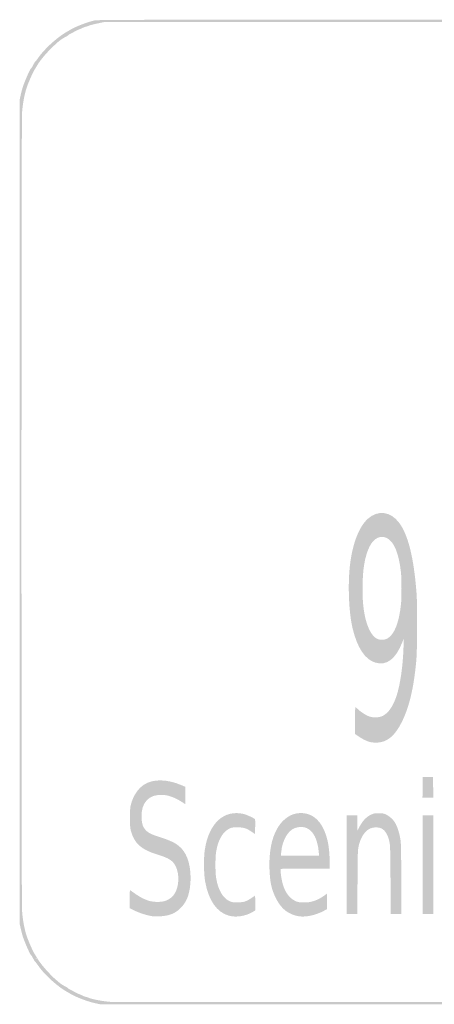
# Model space of a CAD drawing. Header units: inches. Extents: x -0.5 to 0.5, y -0.5 to 0.5.
import ezdxf

# ---------------------------------------------------------------- set-up
doc = ezdxf.new("R2010")
doc.units = ezdxf.units.IN
doc.header["$MEASUREMENT"] = 0

msp = doc.modelspace()

# ---------------------------------------------------------------- hatches: boundary and pattern name
h = msp.add_hatch(color=7)
edge = h.paths.add_edge_path()
edge.add_spline(control_points=[(-0.4233333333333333, -0.4988150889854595), (-0.4309463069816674, -0.4971576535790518), (-0.4426843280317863, -0.4927143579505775), (-0.4483333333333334, -0.489351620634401), (-0.4499047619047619, -0.4884161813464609), (-0.4522248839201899, -0.487054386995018), (-0.4534891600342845, -0.4863254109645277), (-0.4579715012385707, -0.4837409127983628), (-0.4657696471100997, -0.4775402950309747), (-0.4705897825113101, -0.4727280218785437), (-0.4763857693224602, -0.4669414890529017), (-0.4779604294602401, -0.4651321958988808), (-0.4814026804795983, -0.4603039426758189), (-0.4828289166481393, -0.4583034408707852), (-0.4841361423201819, -0.4566666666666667), (-0.4843076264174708, -0.4566666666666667), (-0.4844791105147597, -0.4566666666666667), (-0.4853263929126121, -0.4552738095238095), (-0.4861904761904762, -0.4535714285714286), (-0.4870545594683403, -0.4518690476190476), (-0.4878942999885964, -0.4504761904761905), (-0.4880565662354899, -0.4504761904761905), (-0.4888881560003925, -0.4504761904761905), (-0.4941353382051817, -0.4388780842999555), (-0.4966740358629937, -0.4314285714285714), (-0.4972541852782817, -0.4297261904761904), (-0.4982337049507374, -0.4260833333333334), (-0.4988507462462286, -0.4233333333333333)], knot_values=[0, 0, 0, 0, 1, 1, 1, 2, 2, 2, 3, 3, 3, 4, 4, 4, 5, 5, 5, 6, 6, 6, 7, 7, 7, 8, 8, 8, 9, 9, 9, 9], degree=3, periodic=0)
edge.add_line((-0.4988507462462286, -0.4233333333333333), (-0.4999726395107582, -0.4183333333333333))
edge.add_line((-0.4999726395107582, -0.4183333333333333), (-0.4999726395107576, 0.0002380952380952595))
edge.add_line((-0.4999726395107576, 0.0002380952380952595), (-0.499972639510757, 0.4188095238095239))
edge.add_line((-0.499972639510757, 0.4188095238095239), (-0.4988507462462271, 0.4238095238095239))
edge.add_spline(control_points=[(-0.4988507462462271, 0.4238095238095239), (-0.4982337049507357, 0.4265595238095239), (-0.4972541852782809, 0.4302023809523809), (-0.4966740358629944, 0.4319047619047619), (-0.4941353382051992, 0.4393542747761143), (-0.4888881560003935, 0.4509523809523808), (-0.4880565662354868, 0.450952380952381), (-0.4878942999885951, 0.450952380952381), (-0.4870545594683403, 0.4523452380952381), (-0.4861904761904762, 0.454047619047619), (-0.4853263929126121, 0.4557500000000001), (-0.4844791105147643, 0.4571428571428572), (-0.484307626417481, 0.4571428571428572), (-0.4841361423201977, 0.4571428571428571), (-0.4828289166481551, 0.4587796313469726), (-0.4814026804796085, 0.4607801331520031), (-0.4779604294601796, 0.465608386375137), (-0.4763857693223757, 0.4674176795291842), (-0.4705897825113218, 0.473204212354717), (-0.4657696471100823, 0.4780164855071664), (-0.4579715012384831, 0.4842171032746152), (-0.4534891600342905, 0.4868016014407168), (-0.4522248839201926, 0.4875305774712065), (-0.4499047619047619, 0.4888923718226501), (-0.4483333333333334, 0.4898278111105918), (-0.4430250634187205, 0.492987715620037), (-0.4309960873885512, 0.497615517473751), (-0.4242857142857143, 0.4990794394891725), (-0.4203611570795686, 0.4999356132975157), (-0.4074686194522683, 0.4999624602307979), (-0.0002380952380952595, 0.4999624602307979), (0.4069924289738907, 0.4999624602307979), (0.4198849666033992, 0.4999356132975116), (0.4238095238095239, 0.4990794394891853), (0.4305198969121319, 0.4976155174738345), (0.4425488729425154, 0.4929877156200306), (0.4478571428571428, 0.4898278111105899), (0.4494285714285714, 0.488892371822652), (0.4517486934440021, 0.4875305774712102), (0.4530129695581, 0.4868016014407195), (0.4574953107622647, 0.4842171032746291), (0.4652934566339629, 0.4780164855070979), (0.4701135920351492, 0.4732042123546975), (0.4759095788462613, 0.4674176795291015), (0.4774842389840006, 0.4656083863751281), (0.4809264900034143, 0.4607801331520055), (0.4823527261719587, 0.458779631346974), (0.4836599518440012, 0.4571428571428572), (0.4838314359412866, 0.4571428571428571), (0.4840029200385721, 0.457142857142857), (0.4848502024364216, 0.4557499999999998), (0.4857142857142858, 0.4540476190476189), (0.4865783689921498, 0.4523452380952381), (0.4874181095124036, 0.450952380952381), (0.4875803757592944, 0.450952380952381), (0.4884106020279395, 0.4509523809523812), (0.4936425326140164, 0.4393916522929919), (0.4962005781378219, 0.4319047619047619), (0.4967822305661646, 0.4302023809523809), (0.4978681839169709, 0.4260238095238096), (0.4986138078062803, 0.4226190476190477)], knot_values=[0, 0, 0, 0, 1, 1, 1, 2, 2, 2, 3, 3, 3, 4, 4, 4, 5, 5, 5, 6, 6, 6, 7, 7, 7, 8, 8, 8, 9, 9, 9, 10, 10, 10, 11, 11, 11, 12, 12, 12, 13, 13, 13, 14, 14, 14, 15, 15, 15, 16, 16, 16, 17, 17, 17, 18, 18, 18, 19, 19, 19, 20, 20, 20, 20], degree=3, periodic=0)
edge.add_line((0.4986138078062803, 0.4226190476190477), (0.4999694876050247, 0.4164285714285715))
edge.add_line((0.4999694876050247, 0.4164285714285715), (0.4999694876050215, 0.0002380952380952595))
edge.add_line((0.4999694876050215, 0.0002380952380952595), (0.4999694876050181, -0.415952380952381))
edge.add_line((0.4999694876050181, -0.415952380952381), (0.4986138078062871, -0.4221428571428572))
edge.add_spline(control_points=[(0.4986138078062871, -0.4221428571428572), (0.4978681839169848, -0.4255476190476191), (0.4967822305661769, -0.4297261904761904), (0.4962005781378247, -0.4314285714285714), (0.4936425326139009, -0.4389154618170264), (0.4884106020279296, -0.4504761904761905), (0.487580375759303, -0.4504761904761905), (0.4874181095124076, -0.4504761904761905), (0.4865783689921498, -0.4518690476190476), (0.4857142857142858, -0.4535714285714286), (0.4848502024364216, -0.4552738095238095), (0.4840029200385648, -0.4566666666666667), (0.4838314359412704, -0.4566666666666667), (0.4836599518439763, -0.4566666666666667), (0.4823527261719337, -0.4583034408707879), (0.4809264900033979, -0.460303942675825), (0.4774842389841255, -0.4651321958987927), (0.475909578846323, -0.4669414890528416), (0.4701135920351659, -0.4727280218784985), (0.4652934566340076, -0.4775402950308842), (0.4574953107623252, -0.4837409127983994), (0.4530129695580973, -0.4863254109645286), (0.451748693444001, -0.4870543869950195), (0.4494285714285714, -0.4884161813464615), (0.4478571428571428, -0.4893516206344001), (0.4420788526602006, -0.4927913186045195), (0.4304231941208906, -0.4971738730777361), (0.4226190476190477, -0.498841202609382)], knot_values=[0, 0, 0, 0, 1, 1, 1, 2, 2, 2, 3, 3, 3, 4, 4, 4, 5, 5, 5, 6, 6, 6, 7, 7, 7, 8, 8, 8, 9, 9, 9, 9], degree=3, periodic=0)
edge.add_line((0.4226190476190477, -0.498841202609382), (0.4173809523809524, -0.4999603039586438))
edge.add_line((0.4173809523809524, -0.4999603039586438), (-0.0004761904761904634, -0.4999319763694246))
edge.add_line((-0.0004761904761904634, -0.4999319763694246), (-0.4183333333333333, -0.4999036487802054))
edge.add_line((-0.4183333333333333, -0.4999036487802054), (-0.4233333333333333, -0.4988150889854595))
edge = h.paths.add_edge_path(flags=0)
edge.add_spline(control_points=[(0.4074496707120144, -0.4974097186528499), (0.4139047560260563, -0.4971010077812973), (0.4255614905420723, -0.4949366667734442), (0.4292061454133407, -0.493370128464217), (0.4304719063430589, -0.4928260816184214), (0.4318679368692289, -0.4923809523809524), (0.4323084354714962, -0.4923809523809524), (0.4327489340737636, -0.4923809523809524), (0.4339205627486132, -0.4919461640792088), (0.43491205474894, -0.4914147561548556), (0.4359035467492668, -0.4908833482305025), (0.4376754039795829, -0.4901224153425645), (0.4388495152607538, -0.4897237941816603), (0.4400236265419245, -0.489325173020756), (0.4422667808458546, -0.4882473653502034), (0.4438343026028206, -0.4873286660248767), (0.4454018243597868, -0.4864099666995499), (0.4474303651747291, -0.4853465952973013), (0.4483421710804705, -0.4849656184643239), (0.4492539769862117, -0.4845846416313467), (0.45, -0.4840782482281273), (0.45, -0.483840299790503), (0.4499999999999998, -0.4836023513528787), (0.4513195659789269, -0.482748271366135), (0.45293236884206, -0.4819423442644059), (0.4561764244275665, -0.4803212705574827), (0.4598325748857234, -0.4776928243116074), (0.4623809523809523, -0.4751496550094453), (0.463297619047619, -0.4742348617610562), (0.4642619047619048, -0.4733983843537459), (0.4645238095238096, -0.4732908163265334), (0.4647857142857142, -0.4731832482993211), (0.4672168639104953, -0.4707521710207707), (0.4699263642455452, -0.4678884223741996), (0.4752133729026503, -0.4623004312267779), (0.4793664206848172, -0.4570623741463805), (0.4818440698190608, -0.4528571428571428), (0.4826927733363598, -0.4514166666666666), (0.4839970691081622, -0.4492738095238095), (0.4847425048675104, -0.4480952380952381), (0.4862187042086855, -0.4457612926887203), (0.4907040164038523, -0.4354252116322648), (0.4923882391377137, -0.4304761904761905), (0.4942231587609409, -0.4250843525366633), (0.4965553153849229, -0.4132267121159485), (0.497175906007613, -0.4061337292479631), (0.4980553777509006, -0.3960818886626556), (0.4980553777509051, 0.3965580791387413), (0.4971759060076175, 0.4066099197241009), (0.4965553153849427, 0.4137029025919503), (0.4942231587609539, 0.4255605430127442), (0.492388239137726, 0.430952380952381), (0.4907040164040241, 0.4359014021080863), (0.4862187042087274, 0.4462374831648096), (0.4847425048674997, 0.4485714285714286), (0.4839970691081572, 0.44975), (0.4826927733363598, 0.4518928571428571), (0.4818440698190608, 0.4533333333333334), (0.4793664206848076, 0.457538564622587), (0.4752133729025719, 0.4627766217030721), (0.4699263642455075, 0.46836461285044), (0.4672168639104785, 0.4712283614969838), (0.4647857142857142, 0.4736594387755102), (0.4645238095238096, 0.4737670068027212), (0.4642619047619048, 0.4738745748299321), (0.463297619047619, 0.4747110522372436), (0.4623809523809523, 0.4756258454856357), (0.4598325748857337, 0.4781690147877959), (0.4561764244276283, 0.4807974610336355), (0.4529323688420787, 0.4824185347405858), (0.4513195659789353, 0.4832244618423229), (0.45, 0.4840785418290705), (0.45, 0.4843164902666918), (0.4500000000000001, 0.4845544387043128), (0.4492539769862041, 0.485060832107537), (0.4483421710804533, 0.4854418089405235), (0.4474303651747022, 0.4858227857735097), (0.4454018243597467, 0.4868861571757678), (0.4438343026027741, 0.4878048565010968), (0.4422667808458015, 0.4887235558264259), (0.44002362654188, 0.4898013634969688), (0.4388495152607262, 0.4901999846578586), (0.4376754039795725, 0.4905986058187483), (0.435903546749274, 0.4913595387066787), (0.434912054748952, 0.4918909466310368), (0.4339205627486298, 0.4924223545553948), (0.4327489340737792, 0.4928571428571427), (0.432308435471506, 0.4928571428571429), (0.431867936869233, 0.4928571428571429), (0.4304719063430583, 0.4933022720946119), (0.4292061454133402, 0.4938463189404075), (0.4279403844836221, 0.4943903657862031), (0.4238056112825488, 0.4954642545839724), (0.4200177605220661, 0.4962327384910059)], knot_values=[0, 0, 0, 0, 1, 1, 1, 2, 2, 2, 3, 3, 3, 4, 4, 4, 5, 5, 5, 6, 6, 6, 7, 7, 7, 8, 8, 8, 9, 9, 9, 10, 10, 10, 11, 11, 11, 12, 12, 12, 13, 13, 13, 14, 14, 14, 15, 15, 15, 16, 16, 16, 17, 17, 17, 18, 18, 18, 19, 19, 19, 20, 20, 20, 21, 21, 21, 22, 22, 22, 23, 23, 23, 24, 24, 24, 25, 25, 25, 26, 26, 26, 27, 27, 27, 28, 28, 28, 29, 29, 29, 30, 30, 30, 31, 31, 31, 31], degree=3, periodic=0)
edge.add_line((0.4200177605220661, 0.4962327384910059), (0.4131307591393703, 0.4976299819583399))
edge.add_line((0.4131307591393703, 0.4976299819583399), (-0.0002380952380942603, 0.4976299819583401))
edge.add_line((-0.0002380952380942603, 0.4976299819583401), (-0.4136069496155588, 0.4976299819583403))
edge.add_line((-0.4136069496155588, 0.4976299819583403), (-0.4204939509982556, 0.4962327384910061))
edge.add_spline(control_points=[(-0.4204939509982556, 0.4962327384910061), (-0.4242818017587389, 0.4954642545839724), (-0.4284165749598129, 0.4943903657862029), (-0.4296823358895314, 0.4938463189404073), (-0.4309480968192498, 0.4933022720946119), (-0.4323441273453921, 0.4928571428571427), (-0.4327846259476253, 0.4928571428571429), (-0.4332251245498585, 0.4928571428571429), (-0.4343967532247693, 0.4924223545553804), (-0.4353882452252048, 0.4918909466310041), (-0.4363797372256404, 0.4913595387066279), (-0.4381515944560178, 0.4905986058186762), (-0.4393257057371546, 0.4901999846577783), (-0.4404998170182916, 0.4898013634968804), (-0.4427429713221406, 0.4887235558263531), (-0.4443104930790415, 0.4878048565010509), (-0.4458780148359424, 0.4868861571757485), (-0.4479065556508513, 0.4858227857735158), (-0.4488183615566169, 0.4854418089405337), (-0.4497301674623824, 0.4850608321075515), (-0.4504761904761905, 0.4845544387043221), (-0.4504761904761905, 0.4843164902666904), (-0.4504761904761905, 0.4840785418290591), (-0.451795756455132, 0.4832244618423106), (-0.4534085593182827, 0.4824185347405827), (-0.4566526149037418, 0.4807974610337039), (-0.4603087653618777, 0.4781690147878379), (-0.4628571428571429, 0.4756258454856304), (-0.4637738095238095, 0.474711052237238), (-0.4647380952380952, 0.4738745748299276), (-0.465, 0.4737670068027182), (-0.4652619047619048, 0.4736594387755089), (-0.4676930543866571, 0.471228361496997), (-0.4704025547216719, 0.4683646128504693), (-0.4756895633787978, 0.4627766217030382), (-0.4798426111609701, 0.4575385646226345), (-0.4823202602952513, 0.4533333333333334), (-0.4831689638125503, 0.4518928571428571), (-0.4844732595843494, 0.44975), (-0.4852186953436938, 0.4485714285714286), (-0.4866948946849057, 0.4462374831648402), (-0.4911802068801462, 0.4359014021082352), (-0.4928644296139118, 0.430952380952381), (-0.4951189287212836, 0.4243276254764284), (-0.4970378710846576, 0.4137731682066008), (-0.497577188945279, 0.4050315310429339), (-0.4983094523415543, 0.3931624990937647), (-0.4983094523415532, -0.3926863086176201), (-0.4975771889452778, -0.404555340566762), (-0.4970378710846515, -0.4132969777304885), (-0.495118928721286, -0.423851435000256), (-0.4928644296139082, -0.4304761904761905), (-0.4911802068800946, -0.4354252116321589), (-0.4866948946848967, -0.4457612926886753), (-0.4852186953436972, -0.4480952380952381), (-0.4844732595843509, -0.4492738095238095), (-0.4831689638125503, -0.4514166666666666), (-0.4823202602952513, -0.4528571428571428), (-0.4798426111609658, -0.4570623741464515), (-0.4756895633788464, -0.4623004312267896), (-0.4704025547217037, -0.4678884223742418), (-0.4676930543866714, -0.4707521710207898), (-0.4652619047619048, -0.4731832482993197), (-0.465, -0.4732908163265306), (-0.4647380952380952, -0.4733983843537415), (-0.4637738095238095, -0.4742348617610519), (-0.4628571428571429, -0.4751496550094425), (-0.4603087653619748, -0.4776928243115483), (-0.4566526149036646, -0.4803212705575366), (-0.4534085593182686, -0.481942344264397), (-0.4517957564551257, -0.4827482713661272), (-0.4504761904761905, -0.483602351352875), (-0.4504761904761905, -0.483840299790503), (-0.4504761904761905, -0.4840782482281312), (-0.4497301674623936, -0.4845846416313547), (-0.4488183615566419, -0.484965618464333), (-0.4479065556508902, -0.4853465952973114), (-0.4458780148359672, -0.4864099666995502), (-0.4443104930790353, -0.4873286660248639), (-0.4427429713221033, -0.4882473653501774), (-0.440499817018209, -0.4893251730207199), (-0.4393257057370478, -0.4897237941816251), (-0.4381515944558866, -0.4901224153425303), (-0.4363797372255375, -0.4908833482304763), (-0.435388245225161, -0.4914147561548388), (-0.4343967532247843, -0.4919461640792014), (-0.4332251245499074, -0.4923809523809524), (-0.4327846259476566, -0.4923809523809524), (-0.4323441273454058, -0.4923809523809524), (-0.4309480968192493, -0.4928264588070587), (-0.429682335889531, -0.4933709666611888), (-0.4262026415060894, -0.4948678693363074), (-0.4143202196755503, -0.4970894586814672), (-0.4076190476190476, -0.4974960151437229), (-0.4007611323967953, -0.4979120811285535), (0.3987152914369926, -0.4978274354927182), (0.4074496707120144, -0.4974097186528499)], knot_values=[0, 0, 0, 0, 1, 1, 1, 2, 2, 2, 3, 3, 3, 4, 4, 4, 5, 5, 5, 6, 6, 6, 7, 7, 7, 8, 8, 8, 9, 9, 9, 10, 10, 10, 11, 11, 11, 12, 12, 12, 13, 13, 13, 14, 14, 14, 15, 15, 15, 16, 16, 16, 17, 17, 17, 18, 18, 18, 19, 19, 19, 20, 20, 20, 21, 21, 21, 22, 22, 22, 23, 23, 23, 24, 24, 24, 25, 25, 25, 26, 26, 26, 27, 27, 27, 28, 28, 28, 29, 29, 29, 30, 30, 30, 31, 31, 31, 32, 32, 32, 32], degree=3, periodic=0)
edge = h.paths.add_edge_path(flags=0)
edge.add_spline(control_points=[(-0.4826064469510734, -0.4529491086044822), (-0.4827530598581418, -0.4528024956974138), (-0.4831373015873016, -0.4529488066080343), (-0.4834603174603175, -0.4532742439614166), (-0.4839271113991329, -0.4537445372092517), (-0.4838724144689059, -0.4537992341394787), (-0.4831937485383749, -0.4535408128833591), (-0.4827241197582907, -0.4533619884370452), (-0.4824598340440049, -0.4530957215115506), (-0.4826064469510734, -0.4529491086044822)], knot_values=[0, 0, 0, 0, 1, 1, 1, 2, 2, 2, 3, 3, 3, 3], degree=3, periodic=0)
edge = h.paths.add_edge_path(flags=0)
edge.add_spline(control_points=[(0.4830952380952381, -0.4533333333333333), (0.4829333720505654, -0.4530714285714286), (0.4825457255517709, -0.4528604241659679), (0.4822338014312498, -0.4528644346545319), (0.4818930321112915, -0.4528688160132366), (0.4819517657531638, -0.4530559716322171), (0.4823809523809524, -0.4533333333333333), (0.4832957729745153, -0.4539245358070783), (0.4834606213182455, -0.4539245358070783), (0.4830952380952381, -0.4533333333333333)], knot_values=[0, 0, 0, 0, 1, 1, 1, 2, 2, 2, 3, 3, 3, 3], degree=3, periodic=0)
edge = h.paths.add_edge_path(flags=0)
edge.add_spline(control_points=[(0.486904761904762, -0.4471428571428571), (0.4867428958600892, -0.4468809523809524), (0.4863552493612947, -0.4466699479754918), (0.4860433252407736, -0.4466739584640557), (0.4857025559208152, -0.4466783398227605), (0.4857612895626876, -0.4468654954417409), (0.4861904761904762, -0.4471428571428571), (0.4871052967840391, -0.4477340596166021), (0.4872701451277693, -0.4477340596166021), (0.486904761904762, -0.4471428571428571)], knot_values=[0, 0, 0, 0, 1, 1, 1, 2, 2, 2, 3, 3, 3, 3], degree=3, periodic=0)
edge = h.paths.add_edge_path(flags=0)
edge.add_spline(control_points=[(0.4869013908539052, 0.447613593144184), (0.4870682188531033, 0.4478835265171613), (0.4868770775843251, 0.4479633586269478), (0.4864533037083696, 0.4478007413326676), (0.4856283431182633, 0.4474841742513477), (0.485477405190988, 0.4471428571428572), (0.4861623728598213, 0.4471428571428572), (0.486408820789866, 0.4471428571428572), (0.4867413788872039, 0.4473546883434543), (0.4869013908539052, 0.447613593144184)], knot_values=[0, 0, 0, 0, 1, 1, 1, 2, 2, 2, 3, 3, 3, 3], degree=3, periodic=0)
edge = h.paths.add_edge_path(flags=0)
edge.add_spline(control_points=[(0.4830918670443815, 0.4538040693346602), (0.4832586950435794, 0.4540740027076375), (0.4830675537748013, 0.454153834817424), (0.4826437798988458, 0.4539912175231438), (0.4818188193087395, 0.4536746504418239), (0.4816678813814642, 0.4533333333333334), (0.4823528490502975, 0.4533333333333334), (0.4825992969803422, 0.4533333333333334), (0.4829318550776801, 0.4535451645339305), (0.4830918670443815, 0.4538040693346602)], knot_values=[0, 0, 0, 0, 1, 1, 1, 2, 2, 2, 3, 3, 3, 3], degree=3, periodic=0)
h = msp.add_hatch(color=7)
edge = h.paths.add_edge_path()
edge.add_spline(control_points=[(-0.1438573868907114, -0.2335963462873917), (-0.1472794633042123, -0.232652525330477), (-0.1513352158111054, -0.2306681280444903), (-0.1553571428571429, -0.2279697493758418)], knot_values=[0, 0, 0, 0, 1, 1, 1, 1], degree=3, periodic=0)
edge.add_line((-0.1553571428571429, -0.2279697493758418), (-0.159047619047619, -0.2254937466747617))
edge.add_line((-0.159047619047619, -0.2254937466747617), (-0.159047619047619, -0.2117944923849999))
edge.add_spline(control_points=[(-0.159047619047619, -0.2117944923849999), (-0.159047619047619, -0.2042599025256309), (-0.1589206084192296, -0.1980952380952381), (-0.1587653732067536, -0.1980952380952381), (-0.1586101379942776, -0.1980952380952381), (-0.157163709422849, -0.1992931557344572), (-0.1555510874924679, -0.2007572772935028), (-0.1521103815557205, -0.2038811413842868), (-0.1474607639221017, -0.2067108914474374), (-0.1438759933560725, -0.2078627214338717), (-0.139904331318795, -0.2091388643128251), (-0.1338623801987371, -0.2087051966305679), (-0.1305622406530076, -0.2069071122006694), (-0.1249930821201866, -0.2038727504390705), (-0.1202827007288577, -0.1970130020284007), (-0.1169907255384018, -0.1871428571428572), (-0.1130861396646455, -0.1754359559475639), (-0.1103392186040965, -0.1563183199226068), (-0.1097405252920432, -0.1366839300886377)], knot_values=[0, 0, 0, 0, 1, 1, 1, 2, 2, 2, 3, 3, 3, 4, 4, 4, 5, 5, 5, 6, 6, 6, 6], degree=3, periodic=0)
edge.add_line((-0.1097405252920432, -0.1366839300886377), (-0.1094858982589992, -0.1283333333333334))
edge.add_line((-0.1094858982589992, -0.1283333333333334), (-0.1108616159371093, -0.1319047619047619))
edge.add_spline(control_points=[(-0.1108616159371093, -0.1319047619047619), (-0.1175820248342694, -0.1493512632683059), (-0.1269948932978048, -0.1564968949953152), (-0.1385281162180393, -0.152907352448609), (-0.1489016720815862, -0.1496787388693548), (-0.1564897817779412, -0.1383588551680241), (-0.1613870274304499, -0.118806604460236), (-0.165435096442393, -0.1026446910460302), (-0.166621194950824, -0.0728352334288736), (-0.1640270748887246, -0.05245597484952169), (-0.1613254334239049, -0.03123203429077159), (-0.1547535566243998, -0.01463383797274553), (-0.1459423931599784, -0.006780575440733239), (-0.1358357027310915, 0.002227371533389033), (-0.1229314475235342, 0.0005939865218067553), (-0.1143613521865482, -0.01077801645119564), (-0.1050913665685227, -0.0230787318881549), (-0.09938012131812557, -0.04590878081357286), (-0.09656803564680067, -0.08190476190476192), (-0.09558440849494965, -0.0944956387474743), (-0.0957462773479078, -0.1402524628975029), (-0.0968139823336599, -0.1514285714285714), (-0.0994646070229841, -0.1791737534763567), (-0.1038879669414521, -0.1978424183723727), (-0.1114253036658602, -0.2130952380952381), (-0.1186715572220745, -0.227759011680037), (-0.1269036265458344, -0.2343626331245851), (-0.1377882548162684, -0.2342431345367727), (-0.1399213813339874, -0.2342197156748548), (-0.1426524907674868, -0.2339286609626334), (-0.1438573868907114, -0.2335963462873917)], knot_values=[0, 0, 0, 0, 1, 1, 1, 2, 2, 2, 3, 3, 3, 4, 4, 4, 5, 5, 5, 6, 6, 6, 7, 7, 7, 8, 8, 8, 9, 9, 9, 10, 10, 10, 10], degree=3, periodic=0)
edge = h.paths.add_edge_path(flags=0)
edge.add_spline(control_points=[(-0.1259921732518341, -0.128381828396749), (-0.1190350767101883, -0.1243046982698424), (-0.1144048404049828, -0.1125674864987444), (-0.1123536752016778, -0.09380952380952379), (-0.1116485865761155, -0.087361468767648), (-0.1116485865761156, -0.06787662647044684), (-0.1123536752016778, -0.06142857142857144), (-0.1144897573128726, -0.04189404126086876), (-0.1195007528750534, -0.02980388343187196), (-0.1268866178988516, -0.02636456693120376), (-0.1334783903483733, -0.02329502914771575), (-0.1402372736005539, -0.02675694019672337), (-0.1444013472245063, -0.03533563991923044), (-0.1492124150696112, -0.04524725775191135), (-0.1514277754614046, -0.0585787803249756), (-0.1514277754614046, -0.07761904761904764), (-0.1514277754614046, -0.08846701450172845), (-0.1509217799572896, -0.09523235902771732), (-0.1495155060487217, -0.1031867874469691), (-0.1470525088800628, -0.1171184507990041), (-0.1418323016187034, -0.1269565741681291), (-0.1357138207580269, -0.1291977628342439), (-0.1327073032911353, -0.1302990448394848), (-0.1286880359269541, -0.1299617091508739), (-0.1259921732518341, -0.128381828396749)], knot_values=[0, 0, 0, 0, 1, 1, 1, 2, 2, 2, 3, 3, 3, 4, 4, 4, 5, 5, 5, 6, 6, 6, 7, 7, 7, 8, 8, 8, 8], degree=3, periodic=0)
for points in [[(-0.09036642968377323, -0.2796428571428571), (-0.09023809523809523, -0.2692857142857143), (-0.08500000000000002, -0.2692857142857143), (-0.07976190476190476, -0.2692857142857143), (-0.07963357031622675, -0.2796428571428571), (-0.07950523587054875, -0.29), (-0.08500000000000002, -0.29), (-0.09049476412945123, -0.29), (-0.09036642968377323, -0.2796428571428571)], [(-0.09047619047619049, -0.3580952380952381), (-0.09047619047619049, -0.3080952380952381), (-0.08500000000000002, -0.3080952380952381), (-0.0795238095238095, -0.3080952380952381), (-0.0795238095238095, -0.3580952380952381), (-0.0795238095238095, -0.4080952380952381), (-0.08500000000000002, -0.4080952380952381), (-0.09047619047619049, -0.4080952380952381), (-0.09047619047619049, -0.3580952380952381)]]:
    msp.add_hatch(color=7).paths.add_polyline_path(points)
h = msp.add_hatch(color=7)
edge = h.paths.add_edge_path()
edge.add_spline(control_points=[(-0.3640476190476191, -0.4106625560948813), (-0.3706612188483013, -0.4096930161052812), (-0.3783881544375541, -0.4072496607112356), (-0.3844047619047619, -0.4042253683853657)], knot_values=[0, 0, 0, 0, 1, 1, 1, 1], degree=3, periodic=0)
edge.add_line((-0.3844047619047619, -0.4042253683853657), (-0.3880952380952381, -0.4023703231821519))
edge.add_line((-0.3880952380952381, -0.4023703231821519), (-0.3880952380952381, -0.3930318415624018))
edge.add_spline(control_points=[(-0.3880952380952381, -0.3930318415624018), (-0.3880952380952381, -0.3840003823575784), (-0.388066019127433, -0.3837148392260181), (-0.3872065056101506, -0.3843466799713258), (-0.3786067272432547, -0.3906685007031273), (-0.374488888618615, -0.3929811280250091), (-0.3685479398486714, -0.3948255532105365), (-0.3637147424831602, -0.3963260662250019), (-0.3558373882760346, -0.3963447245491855), (-0.3517937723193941, -0.3948652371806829), (-0.3480628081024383, -0.3935001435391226), (-0.3451897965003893, -0.391424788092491), (-0.3431113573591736, -0.3885933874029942), (-0.3377958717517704, -0.3813522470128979), (-0.3371385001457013, -0.3674517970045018), (-0.3417139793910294, -0.3590451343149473), (-0.3444807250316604, -0.3539617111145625), (-0.3489114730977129, -0.3512029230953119), (-0.3593230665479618, -0.3480809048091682), (-0.3765010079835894, -0.3429299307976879), (-0.3834213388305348, -0.3367934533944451), (-0.3869633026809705, -0.3235714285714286), (-0.3877083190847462, -0.3207903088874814), (-0.3878511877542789, -0.3185814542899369), (-0.3878257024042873, -0.3102380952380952), (-0.3877989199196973, -0.3014700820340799), (-0.387666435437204, -0.2997719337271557), (-0.3867503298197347, -0.2964542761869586), (-0.3844082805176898, -0.2879725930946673), (-0.3794797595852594, -0.2806816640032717), (-0.3734894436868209, -0.2768369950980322), (-0.3642429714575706, -0.2709024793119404), (-0.3501108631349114, -0.2711348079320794), (-0.3353790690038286, -0.2774635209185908)], knot_values=[0, 0, 0, 0, 1, 1, 1, 2, 2, 2, 3, 3, 3, 4, 4, 4, 5, 5, 5, 6, 6, 6, 7, 7, 7, 8, 8, 8, 9, 9, 9, 10, 10, 10, 11, 11, 11, 11], degree=3, periodic=0)
edge.add_line((-0.3353790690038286, -0.2774635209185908), (-0.3314285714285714, -0.2791606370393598))
edge.add_line((-0.3314285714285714, -0.2791606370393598), (-0.3314285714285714, -0.2879136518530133))
edge.add_spline(control_points=[(-0.3314285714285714, -0.2879136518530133), (-0.3314285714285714, -0.2927278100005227), (-0.3315112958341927, -0.2966666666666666), (-0.3316124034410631, -0.2966666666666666), (-0.3317135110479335, -0.2966666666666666), (-0.3330527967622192, -0.2958278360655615), (-0.3345885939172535, -0.2948025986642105), (-0.3412649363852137, -0.2903457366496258), (-0.3480590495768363, -0.2877275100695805), (-0.3540476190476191, -0.2873037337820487), (-0.3685315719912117, -0.2862787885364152), (-0.3767678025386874, -0.2949506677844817), (-0.3760559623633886, -0.3104761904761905), (-0.3757704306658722, -0.3167037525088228), (-0.3747598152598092, -0.3198458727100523), (-0.3720857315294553, -0.3228200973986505), (-0.3693441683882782, -0.3258693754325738), (-0.3659550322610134, -0.327550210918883), (-0.3566666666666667, -0.3304671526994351), (-0.3421987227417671, -0.3350107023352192), (-0.3366417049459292, -0.3386762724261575), (-0.3316468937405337, -0.3469709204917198), (-0.3261134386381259, -0.3561600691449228), (-0.3245495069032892, -0.3742733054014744), (-0.3281372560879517, -0.3876190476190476), (-0.3297613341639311, -0.393660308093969), (-0.3321278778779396, -0.3978870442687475), (-0.3361661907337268, -0.401959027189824), (-0.3402363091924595, -0.4060630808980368), (-0.3438291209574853, -0.4081282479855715), (-0.3493597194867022, -0.4095427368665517), (-0.3528428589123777, -0.4104335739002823), (-0.3612416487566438, -0.4110739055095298), (-0.3640476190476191, -0.4106625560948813)], knot_values=[0, 0, 0, 0, 1, 1, 1, 2, 2, 2, 3, 3, 3, 4, 4, 4, 5, 5, 5, 6, 6, 6, 7, 7, 7, 8, 8, 8, 9, 9, 9, 10, 10, 10, 11, 11, 11, 11], degree=3, periodic=0)
h = msp.add_hatch(color=7)
edge = h.paths.add_edge_path()
edge.add_spline(control_points=[(-0.2870952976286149, -0.4100105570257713), (-0.2995918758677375, -0.4066195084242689), (-0.3080671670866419, -0.3944330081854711), (-0.3114722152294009, -0.3749593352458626), (-0.3128683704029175, -0.3669746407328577), (-0.3129906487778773, -0.350797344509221), (-0.311715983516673, -0.3427090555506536), (-0.3074720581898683, -0.3157795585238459), (-0.2922246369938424, -0.301930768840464), (-0.2720698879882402, -0.3066996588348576), (-0.2692299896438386, -0.30737161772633), (-0.2609898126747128, -0.3112531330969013), (-0.2606779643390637, -0.312065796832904), (-0.2605527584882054, -0.3123920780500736), (-0.2605097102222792, -0.3159004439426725), (-0.2605823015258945, -0.3198621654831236)], knot_values=[0, 0, 0, 0, 1, 1, 1, 2, 2, 2, 3, 3, 3, 4, 4, 4, 5, 5, 5, 5], degree=3, periodic=0)
edge.add_line((-0.2605823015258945, -0.3198621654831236), (-0.2607142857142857, -0.327065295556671))
edge.add_line((-0.2607142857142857, -0.327065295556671), (-0.2641320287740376, -0.324770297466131))
edge.add_spline(control_points=[(-0.2641320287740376, -0.324770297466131), (-0.2696780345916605, -0.3210461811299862), (-0.272146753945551, -0.3202741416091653), (-0.2785714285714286, -0.3202546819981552), (-0.2834958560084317, -0.3202397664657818), (-0.2843139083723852, -0.3203629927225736), (-0.2866905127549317, -0.3214776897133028), (-0.2935148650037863, -0.3246785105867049), (-0.2984408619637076, -0.3332612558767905), (-0.3002588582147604, -0.34511831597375), (-0.3006923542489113, -0.3479455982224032), (-0.3009708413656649, -0.3531145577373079), (-0.3009708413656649, -0.3583333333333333), (-0.3009708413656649, -0.3635521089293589), (-0.3006923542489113, -0.3687210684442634), (-0.3002588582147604, -0.3715483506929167), (-0.2984408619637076, -0.3834054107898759), (-0.2935148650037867, -0.391988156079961), (-0.2866905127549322, -0.3951889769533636), (-0.2843139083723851, -0.3963036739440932), (-0.2834958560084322, -0.3964269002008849), (-0.2785714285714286, -0.3964119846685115), (-0.2722053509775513, -0.3963927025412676), (-0.269672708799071, -0.3956155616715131), (-0.2643736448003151, -0.3920553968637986), (-0.2626229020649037, -0.3908791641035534), (-0.2610297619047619, -0.3898157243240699), (-0.2608333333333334, -0.3896921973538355), (-0.2606369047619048, -0.389568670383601), (-0.2604761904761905, -0.3928694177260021), (-0.2604761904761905, -0.3970271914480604)], knot_values=[0, 0, 0, 0, 1, 1, 1, 2, 2, 2, 3, 3, 3, 4, 4, 4, 5, 5, 5, 6, 6, 6, 7, 7, 7, 8, 8, 8, 9, 9, 9, 10, 10, 10, 10], degree=3, periodic=0)
edge.add_line((-0.2604761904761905, -0.3970271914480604), (-0.2604761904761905, -0.4045867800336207))
edge.add_line((-0.2604761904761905, -0.4045867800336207), (-0.263452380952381, -0.4063531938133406))
edge.add_spline(control_points=[(-0.263452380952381, -0.4063531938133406), (-0.2703250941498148, -0.4104322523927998), (-0.2800165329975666, -0.4119314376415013), (-0.2870952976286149, -0.4100105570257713)], knot_values=[0, 0, 0, 0, 1, 1, 1, 1], degree=3, periodic=0)
h = msp.add_hatch(color=7)
edge = h.paths.add_edge_path()
edge.add_spline(control_points=[(-0.2167013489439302, -0.4104457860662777), (-0.2206487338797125, -0.4098649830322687), (-0.2254494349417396, -0.4078916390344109), (-0.2288929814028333, -0.4054343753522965), (-0.2331882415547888, -0.4023693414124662), (-0.2367643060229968, -0.3978425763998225), (-0.2397692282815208, -0.3916666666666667), (-0.2440386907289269, -0.382891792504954), (-0.2455569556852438, -0.375839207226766), (-0.2460225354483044, -0.3626190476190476), (-0.2468006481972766, -0.3405244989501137), (-0.2420588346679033, -0.3235540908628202), (-0.2323809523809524, -0.3137973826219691), (-0.2254835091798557, -0.3068437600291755), (-0.2171610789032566, -0.3043210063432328), (-0.2081364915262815, -0.3064482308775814), (-0.1979079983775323, -0.3088592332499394), (-0.1903869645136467, -0.3186846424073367), (-0.1868760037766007, -0.3342227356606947), (-0.1855583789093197, -0.3400540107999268), (-0.1846327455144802, -0.3506248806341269), (-0.184848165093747, -0.3573809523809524)], knot_values=[0, 0, 0, 0, 1, 1, 1, 2, 2, 2, 3, 3, 3, 4, 4, 4, 5, 5, 5, 6, 6, 6, 7, 7, 7, 7], degree=3, periodic=0)
edge.add_line((-0.184848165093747, -0.3573809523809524), (-0.185, -0.3621428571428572))
edge.add_line((-0.185, -0.3621428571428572), (-0.2098809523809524, -0.3622661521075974))
edge.add_line((-0.2098809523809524, -0.3622661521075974), (-0.2347619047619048, -0.3623894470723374))
edge.add_line((-0.2347619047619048, -0.3623894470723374), (-0.2347619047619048, -0.3640174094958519))
edge.add_spline(control_points=[(-0.2347619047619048, -0.3640174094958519), (-0.2347619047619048, -0.3666421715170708), (-0.2338215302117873, -0.3727971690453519), (-0.2327929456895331, -0.3769047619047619), (-0.2306685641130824, -0.3853883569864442), (-0.2260604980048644, -0.3919310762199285), (-0.2201660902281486, -0.3948328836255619), (-0.2174636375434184, -0.3961632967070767), (-0.2164906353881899, -0.3963746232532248), (-0.2122333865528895, -0.3965557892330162), (-0.2045503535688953, -0.3968827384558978), (-0.1977927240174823, -0.3947628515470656), (-0.190689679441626, -0.38979746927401)], knot_values=[0, 0, 0, 0, 1, 1, 1, 2, 2, 2, 3, 3, 3, 4, 4, 4, 4], degree=3, periodic=0)
edge.add_line((-0.190689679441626, -0.38979746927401), (-0.1876190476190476, -0.3876509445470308))
edge.add_line((-0.1876190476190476, -0.3876509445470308), (-0.1876190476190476, -0.395468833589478))
edge.add_line((-0.1876190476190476, -0.395468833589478), (-0.1876190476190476, -0.4032867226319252))
edge.add_line((-0.1876190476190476, -0.4032867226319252), (-0.1908194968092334, -0.405076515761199))
edge.add_spline(control_points=[(-0.1908194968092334, -0.405076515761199), (-0.1953431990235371, -0.4076063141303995), (-0.2023527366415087, -0.4098832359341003), (-0.2073809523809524, -0.4104562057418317), (-0.2121729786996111, -0.411002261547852), (-0.2129250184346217, -0.4110014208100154), (-0.2167013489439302, -0.4104457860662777)], knot_values=[0, 0, 0, 0, 1, 1, 1, 2, 2, 2, 2], degree=3, periodic=0)
edge = h.paths.add_edge_path(flags=0)
edge.add_spline(control_points=[(-0.1959559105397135, -0.3453571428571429), (-0.1970831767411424, -0.332472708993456), (-0.2013848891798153, -0.3239730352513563), (-0.2083333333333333, -0.3209008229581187), (-0.2115595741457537, -0.3194743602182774), (-0.2163249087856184, -0.3195071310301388), (-0.2202345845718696, -0.3209826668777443), (-0.2274898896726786, -0.3237208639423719), (-0.2330052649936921, -0.3334677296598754), (-0.2340932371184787, -0.345473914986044)], knot_values=[0, 0, 0, 0, 1, 1, 1, 2, 2, 2, 3, 3, 3, 3], degree=3, periodic=0)
edge.add_line((-0.2340932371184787, -0.345473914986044), (-0.2344170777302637, -0.3490476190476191))
edge.add_line((-0.2344170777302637, -0.3490476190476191), (-0.2150250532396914, -0.3490476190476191))
edge.add_line((-0.2150250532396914, -0.3490476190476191), (-0.1956330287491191, -0.3490476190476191))
edge.add_line((-0.1956330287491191, -0.3490476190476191), (-0.1959559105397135, -0.3453571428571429))
h = msp.add_hatch(color=7)
edge = h.paths.add_edge_path()
edge.add_line((-0.1676190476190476, -0.3580952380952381), (-0.1676190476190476, -0.3080952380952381))
edge.add_line((-0.1676190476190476, -0.3080952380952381), (-0.1621428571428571, -0.3080952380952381))
edge.add_line((-0.1621428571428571, -0.3080952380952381), (-0.1566666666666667, -0.3080952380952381))
edge.add_line((-0.1566666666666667, -0.3080952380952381), (-0.1566541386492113, -0.3158333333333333))
edge.add_line((-0.1566541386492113, -0.3158333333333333), (-0.1566416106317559, -0.3235714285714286))
edge.add_line((-0.1566416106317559, -0.3235714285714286), (-0.1548125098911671, -0.3201258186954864))
edge.add_spline(control_points=[(-0.1548125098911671, -0.3201258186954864), (-0.1512196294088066, -0.3133576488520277), (-0.1477040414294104, -0.309670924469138), (-0.1425409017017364, -0.3072568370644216), (-0.1400960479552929, -0.3061137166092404), (-0.1391893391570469, -0.305957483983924), (-0.135, -0.3059574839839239), (-0.1308338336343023, -0.3059574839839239), (-0.1298974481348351, -0.3061168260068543), (-0.1275152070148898, -0.3072311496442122), (-0.12432086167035, -0.3087253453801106), (-0.1206340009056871, -0.312023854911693), (-0.1185793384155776, -0.3152257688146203), (-0.1165006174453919, -0.3184651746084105), (-0.114405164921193, -0.3245289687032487), (-0.1132437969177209, -0.3306656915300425), (-0.1122958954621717, -0.3356744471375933), (-0.112232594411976, -0.3378487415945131), (-0.1120397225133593, -0.3720238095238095)], knot_values=[0, 0, 0, 0, 1, 1, 1, 2, 2, 2, 3, 3, 3, 4, 4, 4, 5, 5, 5, 6, 6, 6, 6], degree=3, periodic=0)
edge.add_line((-0.1120397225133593, -0.3720238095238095), (-0.1118361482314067, -0.4080952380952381))
edge.add_line((-0.1118361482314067, -0.4080952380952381), (-0.1173133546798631, -0.4080952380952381))
edge.add_line((-0.1173133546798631, -0.4080952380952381), (-0.1227905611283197, -0.4080952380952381))
edge.add_line((-0.1227905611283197, -0.4080952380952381), (-0.1229938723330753, -0.3736904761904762))
edge.add_spline(control_points=[(-0.1229938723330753, -0.3736904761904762), (-0.1231623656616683, -0.3451776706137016), (-0.1233226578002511, -0.3386740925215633), (-0.1239298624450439, -0.3357142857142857), (-0.1255077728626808, -0.3280227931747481), (-0.1282189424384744, -0.3233426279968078), (-0.1322450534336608, -0.3213601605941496), (-0.1353355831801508, -0.3198383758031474), (-0.1401506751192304, -0.3198522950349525), (-0.1436675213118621, -0.3213931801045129), (-0.148966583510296, -0.3237149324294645), (-0.1533863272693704, -0.3304227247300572), (-0.1553400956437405, -0.3391085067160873), (-0.1562950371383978, -0.3433538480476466), (-0.1563535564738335, -0.3451442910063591), (-0.1565404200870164, -0.3758333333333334)], knot_values=[0, 0, 0, 0, 1, 1, 1, 2, 2, 2, 3, 3, 3, 4, 4, 4, 5, 5, 5, 5], degree=3, periodic=0)
edge.add_line((-0.1565404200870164, -0.3758333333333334), (-0.1567368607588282, -0.4080952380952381))
edge.add_line((-0.1567368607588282, -0.4080952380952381), (-0.1621779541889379, -0.4080952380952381))
edge.add_line((-0.1621779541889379, -0.4080952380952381), (-0.1676190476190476, -0.4080952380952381))
edge.add_line((-0.1676190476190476, -0.4080952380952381), (-0.1676190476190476, -0.3580952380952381))

doc.saveas('drawing.dxf')
